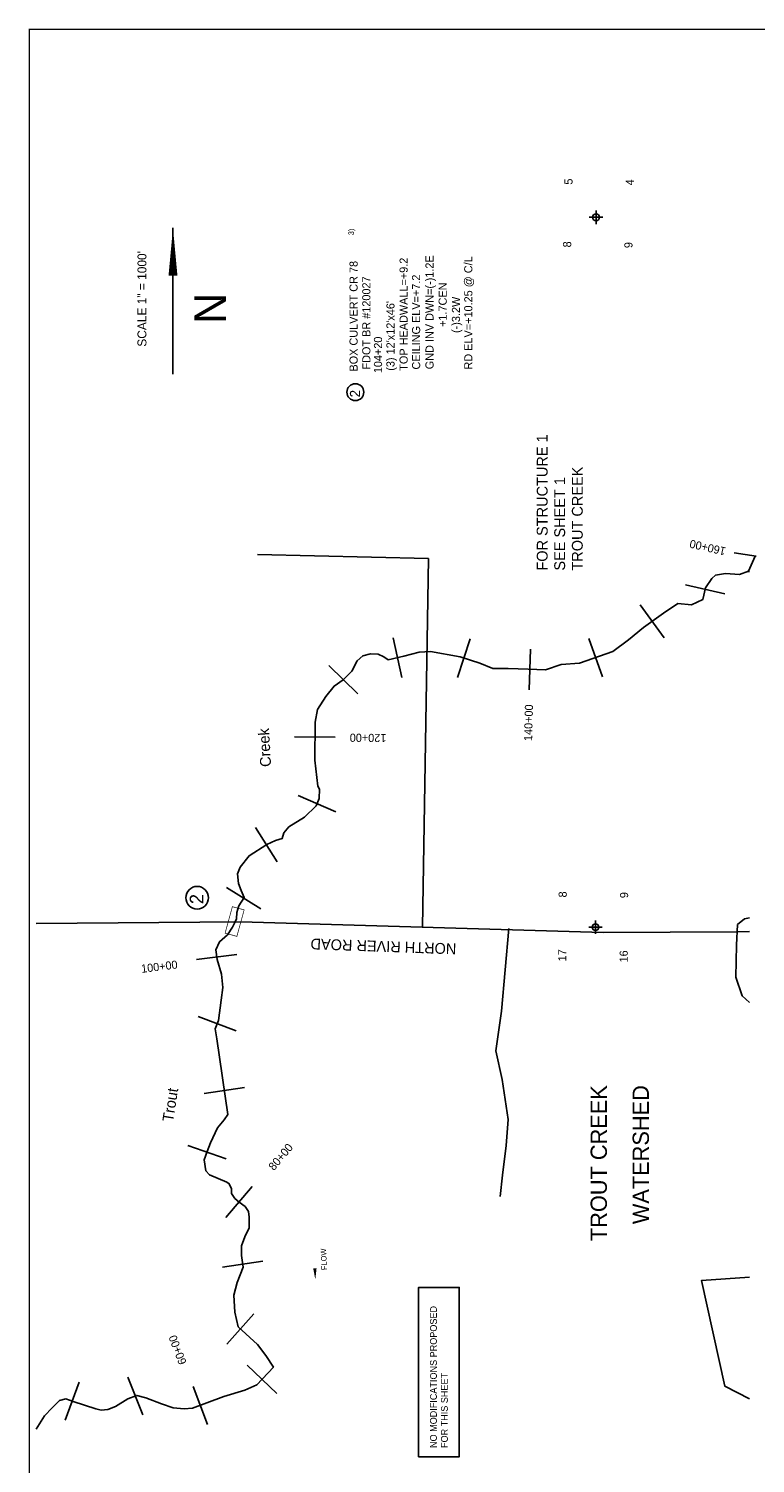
# Model space of a CAD drawing. Extents: x 257625 to 268345, y 865919 to 881934.
# Tile 2 of 3: x 257625 to 262984, y 871352 to 881934. Entities that reach past the tile are written whole.
import ezdxf
from ezdxf.enums import TextEntityAlignment as Align

# ---------------------------------------------------------------- set-up
doc = ezdxf.new("R2010")
doc.units = 0
doc.header["$LTSCALE"] = 800
doc.header["$PDMODE"] = 34
doc.header["$PDSIZE"] = 50
doc.linetypes.add('STREAM', pattern=[0])
doc.layers.get('0').update_dxf_attribs({"linetype": 'CONTINUOUS'})
for name, color, linetype in [('BORDER', 1, 'CONTINUOUS'), ('MAJROADS', 9, 'CONTINUOUS'), ('MINROADS', 7, 'CONTINUOUS'), ('PROPOSED', 7, 'CONTINUOUS'), ('SEC', 2, 'CONTINUOUS'), ('STATIONS', 7, 'CONTINUOUS'), ('STRUCTTEXT', 7, 'CONTINUOUS'), ('STRUCTURES', 1, 'CONTINUOUS'), ('TEXT', 7, 'CONTINUOUS'), ('TRUNKS', 5, 'STREAM'), ('WATER', 4, 'CONTINUOUS'), ('WSHEDS', 3, 'CONTINUOUS')]:
    doc.layers.add(name, color=color, linetype=linetype)

# ---------------------------------------------------------------- blocks, each defined once
blk = doc.blocks.new('BOX')
at = {"layer": 'STRUCTURES', "color": 0, "const_width": 20}
blk.add_lwpolyline([(-377, -171), (433, -171), (433, 189), (-377, 189)], close=True, dxfattribs=at)
blk = doc.blocks.new('FLARROW')
at = {"color": 0}
blk.add_lwpolyline([(-0.28, 0.019, 0, 0.05, 0), (-0.112, 0.019, 0, 0, -0.087559), (-0.012, 0.001, 0, 0, 0.245722), (0.075, 0.013, 0, 0, -0.309425), (0.212, 0.015, 0, 0, 0), (0.278, 0.013, 0, 0, 0)], format="xyseb", dxfattribs=at)
blk.add_text('FLOW', height=0.08, dxfattribs=at).set_placement((0.015, -0.157), align=Align.CENTER)

msp = doc.modelspace()

# ---------------------------------------------------------------- linework, layer by layer
at = {"layer": 'BORDER', "color": 0, "const_width": 10}
msp.add_lwpolyline([(268090, 865929), (268090, 881929), (257630, 881929), (257630, 865929)], close=True, dxfattribs=at)
at = {"layer": 'MAJROADS', "color": 0}
for points in [[(262849, 875273), (261861, 875267), (259189, 875345), (257680, 875333)], [(262940, 875274), (262849, 875273)]]:
    msp.add_lwpolyline(points, dxfattribs=at)
at = {"layer": 'MINROADS', "color": 0}
for points in [[(260530, 875306), (260573, 878026), (259312, 878056)], [(261166, 875297), (261112, 874687), (261069, 874394), (261116, 874184), (261160, 873887), (261147, 873697), (261119, 873478), (261102, 873321)]]:
    msp.add_lwpolyline(points, dxfattribs=at)
at = {"layer": 'PROPOSED', "color": 0}
msp.add_lwpolyline([(260500, 871400), (260800, 871400), (260800, 872650), (260500, 872650)], close=True, dxfattribs=at)
at = {"layer": 'SEC', "color": 0}
for p in [(261809, 880543), (261805, 875307)]:
    msp.add_point(p, dxfattribs=at)
at = {"layer": 'STATIONS', "color": 0}
for p, q in [((262828, 878068), (262990, 878043)), ((262468, 877833), (262760, 877766)), ((262135, 877684), (262312, 877442)), ((260312, 877441), (260377, 877148)), ((260881, 877434), (260788, 877149)), ((261325, 877358), (261317, 877058)), ((261757, 877437), (261857, 877154)), ((259838, 877238), (260052, 877028)), ((259586, 876711), (259886, 876708)), ((259613, 876277), (259889, 876158)), ((259297, 876041), (259458, 875788)), ((259083, 875600), (259338, 875442)), ((258863, 875067), (259160, 875104)), ((258875, 874648), (259156, 874543)), ((258919, 874081), (259216, 874125)), ((258798, 873696), (259081, 873597)), ((259079, 873164), (259273, 873393)), ((259055, 872800), (259352, 872844)), ((259085, 872232), (259285, 872455)), ((259237, 872075), (259454, 871868)), ((258355, 871988), (258467, 871710)), ((257998, 871951), (257893, 871670)), ((258837, 871919), (258943, 871639))]:
    msp.add_line(p, q, dxfattribs=at)
at = {"layer": 'STRUCTTEXT', "color": 0}
for centre, radius in [((260034, 879253), 62.5), ((258867, 875524), 83.3)]:
    msp.add_circle(centre, radius, dxfattribs=at)
at = {"layer": 'TEXT', "color": 0}
msp.add_line((258689, 880466), (258689, 879386), dxfattribs=at)
msp.add_lwpolyline([(258689, 880466, 0, 65.7, 0), (258689, 880113, 65.7, 65.7, 0)], format="xyseb", dxfattribs=at)
at = {"layer": 'TRUNKS', "color": 0}
for points in [[(257680, 871604), (257681, 871605), (257742, 871703), (257798, 871761), (257852, 871816), (257898, 871828), (257954, 871807), (258121, 871754), (258160, 871745), (258208, 871750), (258266, 871770), (258357, 871827), (258423, 871853), (258488, 871836), (258604, 871790), (258691, 871761), (258772, 871753), (258833, 871758), (259064, 871845), (259218, 871891), (259307, 871931), (259430, 872060), (259374, 872147), (259312, 872229), (259170, 872358), (259146, 872467), (259139, 872592), (259163, 872685), (259207, 872798), (259194, 872885), (259194, 872957), (259220, 873022), (259250, 873089), (259250, 873168), (259247, 873209), (259221, 873247), (259176, 873279), (259144, 873306), (259121, 873343), (259120, 873376), (259104, 873414), (259086, 873425), (258959, 873481), (258931, 873510), (258920, 873591), (258942, 873652), (258965, 873717), (259018, 873826), (259066, 873886), (259093, 873925), (259012, 874484), (259001, 874556), (259024, 874619), (259045, 874769), (259057, 874862), (259048, 874961), (259014, 875067), (259005, 875139), (259031, 875199), (259091, 875250), (259129, 875306), (259147, 875345), (259157, 875368), (259159, 875416), (259175, 875464), (259214, 875526), (259191, 875577), (259171, 875628), (259164, 875700), (259185, 875750), (259250, 875833), (259381, 875917), (259445, 875946), (259494, 875960), (259506, 876003), (259544, 876048), (259660, 876119), (259745, 876202), (259768, 876256), (259770, 876324), (259757, 876348), (259734, 876539), (259737, 876818), (259755, 876913), (259816, 877008), (259877, 877085), (259944, 877131), (260007, 877195), (260048, 877272), (260088, 877308), (260145, 877324), (260202, 877321), (260243, 877300), (260277, 877279), (260392, 877305), (260504, 877335), (260589, 877339), (260806, 877300), (260951, 877253), (261048, 877215), (261160, 877215), (261308, 877209), (261437, 877205), (261551, 877244), (261687, 877253), (261934, 877341), (262049, 877425), (262159, 877516), (262306, 877623), (262412, 877693), (262513, 877685), (262596, 877723), (262616, 877809), (262664, 877878), (262691, 877903), (262765, 877915), (262866, 877908), (262934, 877932), (262983, 878044)], [(262926, 877929), (262940, 877931)]]:
    msp.add_lwpolyline(points, dxfattribs=at)
at = {"layer": 'WSHEDS', "color": 0}
for points in [[(262940, 874751), (262887, 874799), (262839, 874937), (262844, 875174), (262852, 875326), (262904, 875367), (262940, 875375)], [(262940, 871828), (262759, 871920), (262587, 872701), (262940, 872726)]]:
    msp.add_lwpolyline(points, dxfattribs=at)

# ---------------------------------------------------------------- block references
at = {"layer": 'STRUCTURES', "color": 0, "xscale": 0.25, "yscale": 0.25, "zscale": 0.25, "rotation": 74.6121291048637}
msp.add_blockref('BOX', (259144, 875341), dxfattribs=at)
at = {"layer": 'TRUNKS', "color": 0, "xscale": 500, "yscale": 500, "zscale": 500, "rotation": 92.16043983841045}
msp.add_blockref('FLARROW', (259743, 872847), dxfattribs=at)

# ---------------------------------------------------------------- texts
at = {"layer": 'MAJROADS', "color": 0}
msp.add_text('NORTH RIVER ROAD', height=80, rotation=178, dxfattribs=at).set_placement((260780, 875186))
at = {"layer": 'PROPOSED', "color": 0}
for s, p in [('NO MODIFICATIONS PROPOSED', (260635, 871465)), ('FOR THIS SHEET', (260716, 871465))]:
    msp.add_text(s, height=50, rotation=90, dxfattribs=at).set_placement(p)
at = {"layer": 'STATIONS', "color": 0}
for s, rotation, p in [('160+00', 167.1987, (262639, 878136)), ('140+00', 88.4888, (261341, 876814)), ('120+00', 179.384, (260128, 876733)), ('100+00', 7.1045, (258592, 874986)), ('80+00', 49.829, (259506, 873593)), ('60+00', 110.7591, (258751, 872199))]:
    msp.add_text(s, height=60, rotation=rotation, dxfattribs=at).set_placement(p, align=Align.CENTER)
at = {"layer": 'STRUCTTEXT', "color": 0}
for s, height, p in [('3)', 40, (260023, 880410)), ('TOP HEADWALL=+9.2', 60, (260420, 879411)), ('GND INV DWN=(-)1.2E', 60, (260611, 879422)), ('RD ELV=+10.25 @ C/L', 60, (260897, 879420)), ('BOX CULVERT CR 78', 60, (260051, 879405)), ('FDOT BR #120027', 60, (260145, 879420)), ('CEILING ELV=+7.2', 60, (260512, 879420)), ("(3) 12'x12'x46'", 60, (260323, 879411)), ('              +1.7CEN', 60, (260708, 879422)), ('            (-)3.2W', 60, (260806, 879422)), ('104+20', 60, (260231, 879393)), ('2', 75, (260069, 879214)), ('2', 100, (258913, 875477))]:
    msp.add_text(s, height=height, rotation=90, dxfattribs=at).set_placement(p)
at = {"layer": 'TEXT', "color": 0}
for s, height, p in [('5', 60, (261636, 880806)), ('4', 60, (262088, 880801)), ('8', 60, (261626, 880343)), ('9', 60, (262078, 880338)), ('SCALE 1" = 1000\'', 65.73, (258493, 879941)), ('N', 235, (259081, 879871)), ('8', 60, (261593, 875548)), ('9', 60, (262046, 875543)), ('17', 60, (261590, 875099)), ('16', 60, (262043, 875091))]:
    msp.add_text(s, height=height, rotation=90, dxfattribs=at).set_placement(p, align=Align.CENTER)
for s, height, p in [('FOR STRUCTURE 1', 80, (261452, 877937)), ('TROUT CREEK', 80, (261711, 877937)), ('SEE SHEET 1', 80, (261581, 877937)), ('TROUT CREEK', 120, (261889, 872991)), ('WATERSHED', 120, (262199, 873116))]:
    msp.add_text(s, height=height, rotation=90, dxfattribs=at).set_placement(p)
at = {"layer": 'WATER', "color": 0}
for s, rotation, p in [('Creek', 93.296, (259413, 876491)), ('Trout', 81, (258689, 873867))]:
    msp.add_text(s, height=80, rotation=rotation, dxfattribs=at).set_placement(p)

doc.saveas('drawing.dxf')
